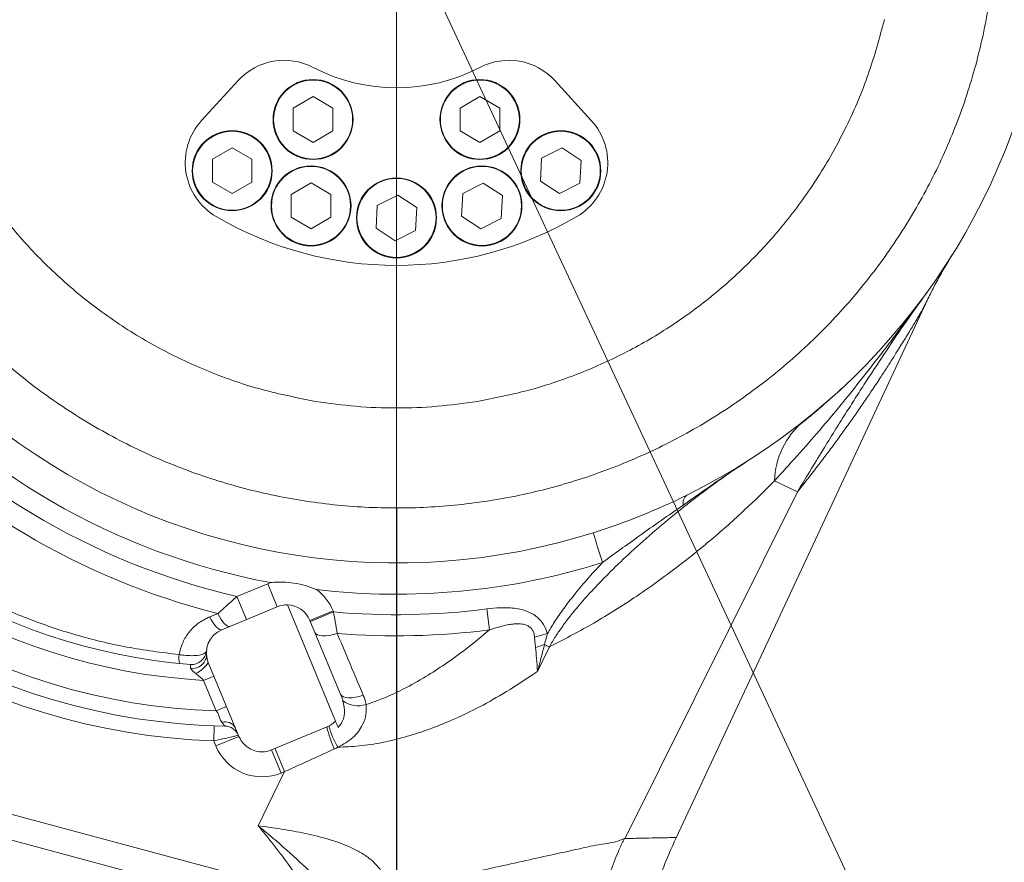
# Model space of a CAD drawing. Header units: millimetres. Extents: x 51337 to 61814, y -21781 to -12277.
# Tile 106 of 256: x 55148 to 55344, y -15558 to -15390. Entities that reach past the tile are written whole.
import ezdxf

# ---------------------------------------------------------------- set-up
doc = ezdxf.new("R2010")
doc.units = ezdxf.units.MM
doc.header["$LTSCALE"] = 0.3175
doc.linetypes.add('ACAD_ISO10W100', pattern=[18, 12, -3, 0, -3])
for name, color, linetype, lineweight in [('1轮廓实线层', 7, 'Continuous', 18), ('7标注层', 4, 'Continuous', 13), ('sub', 1, 'Continuous', 18), ('中心线', 4, 'ACAD_ISO10W100', 20), ('粗实线', 7, 'Continuous', 18)]:
    doc.layers.add(name, color=color, linetype=linetype, lineweight=lineweight)
doc.styles.add('标准汉字', font='gbenor.shx', dxfattribs={"bigfont": 'gbcbig.shx'})
doc.dimstyles.new('M1：18.5', dxfattribs={"dimscale": 18.5, "dimtxt": 3.5, "dimasz": 2.5, "dimexe": 2, "dimexo": 0, "dimgap": 1.5, "dimtad": 1, "dimdec": 4, "dimdsep": 46, "dimtxsty": '标准汉字', "dimcen": 5, "dimdle": 5, "dimclrd": 1, "dimclre": 1, "dimclrt": 256, "dimadec": 4, "dimazin": 2, "dimtfac": 1, "dimtdec": 4, "dimtmove": 2, "dimatfit": 3, "dimfxl": 1, "dimfrac": 2, "dimtolj": 1, "dimarcsym": 0})

# ---------------------------------------------------------------- blocks, each defined once
blk = doc.blocks.new('*D5')
at = {"layer": '7标注层', "color": 1, "lineweight": -2, "ltscale": 30, "transparency": 16777216}
for p, q in [((54423.73, -15374.81), (54405.93, -15323.13)), ((54488.84, -15563.91), (54242.86, -15629.82))]:
    blk.add_line(p, q, dxfattribs=at)
blk.add_arc((54488.84, -15563.91), 217.66, 121.1979, 182.8021, dxfattribs=at)
at = {"layer": '7标注层', "color": 1, "lineweight": 18, "transparency": 16777216}
for points in [[(54379.37, -15384.71), (54372.83, -15370.75), (54417.98, -15358.11)], [(54263.83, -15575.74), (54279.06, -15573.36), (54278.6, -15620.24)]]:
    blk.add_solid(points, dxfattribs=at)
at = {"layer": 'Defpoints', "color": 0, "lineweight": 18, "transparency": 16777216}
for p in [(55222.94, -15367.21), (54423.73, -15374.81), (54296.66, -15461.73), (54488.84, -15563.91), (54488.84, -15563.91)]:
    blk.add_point(p, dxfattribs=at)
at = {"layer": '7标注层', "transparency": 16777216, "insert": (54243.58, -15433.5), "char_height": 64.75, "attachment_point": 5, "rotation": 62, "style": '标准汉字'}
blk.add_mtext('\\A1;86%%d', dxfattribs=at)
blk = doc.blocks.new('*D7')
at = {"layer": '7标注层', "color": 1, "lineweight": -2, "ltscale": 30, "transparency": 16777216}
blk.add_arc((55222.94, -15367.21), 178.18, 104.9142, 180.0858, dxfattribs=at)
at = {"layer": '7标注层', "color": 1, "lineweight": 18, "transparency": 16777216}
for points in [[(55178.09, -15202.67), (55176.09, -15187.39), (55222.94, -15189.03)], [(55037.12, -15368.49), (55052.41, -15366.46), (55050.83, -15413.32)]]:
    blk.add_solid(points, dxfattribs=at)
at = {"layer": 'Defpoints', "color": 0, "lineweight": 18, "transparency": 16777216}
for p in [(55222.94, -14503.48), (55081.58, -15258.74), (55222.94, -15367.21), (55222.94, -15491.87), (54488.84, -15563.91)]:
    blk.add_point(p, dxfattribs=at)
at = {"layer": '7标注层', "transparency": 16777216, "insert": (55033.88, -15222.14), "char_height": 64.75, "attachment_point": 5, "rotation": 52.5, "style": '标准汉字'}
blk.add_mtext('\\A1;105%%d', dxfattribs=at)
blk = doc.blocks.new('*D8')
at = {"layer": '7标注层', "color": 1, "lineweight": -2, "ltscale": 30, "transparency": 16777216}
blk.add_arc((55222.94, -15367.21), 314.86, 303.4237, 81.5763, dxfattribs=at)
at = {"layer": '7标注层', "color": 1, "lineweight": 18, "transparency": 16777216}
for points in [[(55269.64, -15048.05), (55268.5, -15063.43), (55222.94, -15052.34)], [(55392.62, -15623.27), (55400.14, -15636.73), (55356.01, -15652.57)]]:
    blk.add_solid(points, dxfattribs=at)
at = {"layer": 'Defpoints', "color": 0, "lineweight": 18, "transparency": 16777216}
for p in [(55222.94, -14503.48), (55530.35, -15299.06), (55222.94, -15367.21), (55222.94, -15491.87), (55544.13, -16056)]:
    blk.add_point(p, dxfattribs=at)
at = {"layer": '7标注层', "transparency": 16777216, "insert": (55589.05, -15286.05), "char_height": 64.75, "attachment_point": 5, "rotation": 282.5, "style": '标准汉字'}
blk.add_mtext('\\A1;155%%d', dxfattribs=at)
blk = doc.blocks.new('*D9')
at = {"layer": '7标注层', "color": 1, "lineweight": -2, "ltscale": 30, "transparency": 16777216}
blk.add_arc((55409.45, -14407.21), 236.69, 285.2137, 348.7863, dxfattribs=at)
at = {"layer": '7标注层', "color": 1, "lineweight": 18, "transparency": 16777216}
for points in [[(55649.29, -14453.99), (55633.95, -14452.48), (55646.14, -14407.21)], [(55470.27, -14628), (55472.85, -14643.2), (55425.96, -14643.32)]]:
    blk.add_solid(points, dxfattribs=at)
at = {"layer": 'Defpoints', "color": 0, "lineweight": 18, "transparency": 16777216}
for p in [(55222.94, -14407.21), (56304.94, -14407.21), (55582.55, -14568.63), (55422.46, -14593.26), (55497.93, -15672.62)]:
    blk.add_point(p, dxfattribs=at)
at = {"layer": '7标注层', "transparency": 16777216, "insert": (55538.58, -14527.62), "char_height": 64.75, "attachment_point": 5, "rotation": 47, "style": '标准汉字'}
blk.add_mtext('\\A1;86%%d', dxfattribs=at)
blk = doc.blocks.new('*D15')
at = {"layer": '7标注层', "color": 1, "lineweight": -2, "ltscale": 30, "transparency": 16777216}
for p, q in [((55222.94, -15487.21), (55222.94, -16255.78)), ((55072.94, -15907.73), (55072.94, -16255.78)), ((55176.69, -16218.78), (55119.19, -16218.78))]:
    blk.add_line(p, q, dxfattribs=at)
at = {"layer": '7标注层', "color": 1, "lineweight": 18, "transparency": 16777216}
for points in [[(55119.19, -16211.07), (55119.19, -16226.48), (55072.94, -16218.78)], [(55176.69, -16226.48), (55176.69, -16211.07), (55222.94, -16218.78)]]:
    blk.add_solid(points, dxfattribs=at)
at = {"layer": 'Defpoints', "color": 0, "lineweight": 18, "transparency": 16777216}
for p in [(55222.94, -15487.21), (55072.94, -15907.73), (55072.94, -16218.78)]:
    blk.add_point(p, dxfattribs=at)
at = {"layer": '7标注层', "transparency": 16777216, "insert": (55147.94, -16158.65), "char_height": 64.75, "attachment_point": 5, "style": '标准汉字'}
blk.add_mtext('\\A1;150', dxfattribs=at)
blk = doc.blocks.new('*D25')
at = {"layer": '7标注层', "color": 1, "lineweight": -2, "ltscale": 30, "transparency": 16777216}
for p, q in [((57083.27, -15367.21), (57415.23, -15367.21)), ((57378.23, -15413.46), (57378.23, -16394.6)), ((54513.3, -16440.85), (57415.23, -16440.85))]:
    blk.add_line(p, q, dxfattribs=at)
at = {"layer": '7标注层', "color": 1, "lineweight": 18, "transparency": 16777216}
for points in [[(57385.94, -15413.46), (57370.53, -15413.46), (57378.23, -15367.21)], [(57370.53, -16394.6), (57385.94, -16394.6), (57378.23, -16440.85)]]:
    blk.add_solid(points, dxfattribs=at)
at = {"layer": 'Defpoints', "color": 0, "lineweight": 18, "transparency": 16777216}
for p in [(57083.27, -15367.21), (54513.3, -16440.85), (57378.23, -16440.85)]:
    blk.add_point(p, dxfattribs=at)
at = {"layer": '7标注层', "transparency": 16777216, "insert": (57318.11, -15904.03), "char_height": 64.75, "attachment_point": 5, "rotation": 90, "style": '标准汉字'}
blk.add_mtext('\\A1;1073.6', dxfattribs=at)
blk = doc.blocks.new('*D26')
at = {"layer": '7标注层', "color": 1, "lineweight": -2, "ltscale": 30, "transparency": 16777216}
for p, q in [((57083.27, -15367.21), (57572.12, -15367.21)), ((57535.12, -16602.81), (57535.12, -15413.46)), ((54306.71, -16649.06), (57572.12, -16649.06))]:
    blk.add_line(p, q, dxfattribs=at)
at = {"layer": '7标注层', "color": 1, "lineweight": 18, "transparency": 16777216}
for points in [[(57542.83, -15413.46), (57527.41, -15413.46), (57535.12, -15367.21)], [(57527.41, -16602.81), (57542.83, -16602.81), (57535.12, -16649.06)]]:
    blk.add_solid(points, dxfattribs=at)
at = {"layer": 'Defpoints', "color": 0, "lineweight": 18, "transparency": 16777216}
for p in [(57083.27, -15367.21), (57535.12, -15367.21), (54306.71, -16649.06)]:
    blk.add_point(p, dxfattribs=at)
at = {"layer": '7标注层', "transparency": 16777216, "insert": (57474.99, -16008.13), "char_height": 64.75, "attachment_point": 5, "rotation": 90, "style": '标准汉字'}
blk.add_mtext('\\A1;1281.9', dxfattribs=at)
blk = doc.blocks.new('*D31')
at = {"layer": '7标注层', "color": 1, "lineweight": -2, "ltscale": 30, "transparency": 16777216}
for p, q in [((57083.27, -15367.21), (57083.27, -17378.73)), ((55072.94, -15907.73), (55072.94, -17378.73)), ((55119.19, -17341.73), (57037.02, -17341.73))]:
    blk.add_line(p, q, dxfattribs=at)
at = {"layer": '7标注层', "color": 1, "lineweight": 18, "transparency": 16777216}
for points in [[(55119.19, -17334.03), (55119.19, -17349.44), (55072.94, -17341.73)], [(57037.02, -17349.44), (57037.02, -17334.03), (57083.27, -17341.73)]]:
    blk.add_solid(points, dxfattribs=at)
at = {"layer": 'Defpoints', "color": 0, "lineweight": 18, "transparency": 16777216}
for p in [(57083.27, -15367.21), (55072.94, -15907.73), (57083.27, -17341.73)]:
    blk.add_point(p, dxfattribs=at)
at = {"layer": '7标注层', "transparency": 16777216, "insert": (56078.11, -17281.61), "char_height": 64.75, "attachment_point": 5, "style": '标准汉字'}
blk.add_mtext('\\A1;2010.3', dxfattribs=at)

msp = doc.modelspace()

# ---------------------------------------------------------------- linework, layer by layer
at = {"layer": '1轮廓实线层', "ltscale": 30}
for points in [[(55264.13143, -15498.12698), (55263.8632, -15497.27438), (55263.59833, -15496.43246), (55263.34014, -15495.61176), (55263.09186, -15494.82255), (55262.85659, -15494.07471), (55262.63728, -15493.37762), (55262.43669, -15492.74), (55262.25732, -15492.16983)], [(55185.57501, -15508.98209), (55185.92135, -15509.59637), (55186.2722, -15510.14817), (55186.61932, -15510.62454), (55186.95456, -15511.01426), (55187.27003, -15511.30817), (55187.55831, -15511.49938), (55187.81263, -15511.58337), (55188.02701, -15511.55818)], [(55187.21085, -15508.31785), (55187.55565, -15508.93032), (55187.90452, -15509.48051), (55188.2493, -15509.95553), (55188.58191, -15510.34427), (55188.89456, -15510.63763), (55189.17995, -15510.82874), (55189.43139, -15510.91313), (55189.643, -15510.88882)], [(55211.09808, -15512.28916), (55210.30029, -15512.52104), (55209.53114, -15512.68387), (55208.81336, -15512.77282), (55208.16814, -15512.78529), (55207.61454, -15512.72089), (55207.16891, -15512.58153), (55206.84442, -15512.37133), (55206.65065, -15512.09649)], [(55253.50658, -15514.9942), (55252.18183, -15517.73166), (55251.14246, -15519.87918)], [(55253.50658, -15514.9942), (55253.39336, -15514.93941), (55253.27705, -15514.88313), (55253.15794, -15514.82549), (55253.03631, -15514.76663), (55252.91243, -15514.70668), (55252.78661, -15514.64579), (55252.65914, -15514.58411), (55252.53032, -15514.52177)], [(55216.29961, -15524.65183), (55215.50031, -15524.88808), (55214.72723, -15525.05506), (55214.00317, -15525.14786), (55213.34949, -15525.16374), (55212.78548, -15525.10222), (55212.32778, -15524.96513), (55211.98989, -15524.7565), (55211.78179, -15524.4825)], [(55195.30263, -15550.75607), (55198.23971, -15544.69893), (55200.55496, -15539.92309)]]:
    msp.add_lwpolyline(points, dxfattribs=at)
for centre, radius, start, end in [((55222.94446, -15367.20784), 131, 296.2939491, 39.9858704), ((55222.94446, -15367.20784), 137.245, 182.2398931, 259.4356788), ((55222.94446, -15367.20784), 131, 182.2398931, 287.4634984), ((55222.94446, -15367.20784), 141.33798, 185.8250621, 256.9543383), ((55222.94446, -15367.20784), 145.56417, 190.3221352, 255.7895897), ((55200.50126, -15410.20263), 12.5, 62.4355271, 137.5), ((55245.38766, -15410.20263), 12.5, 42.5, 117.5644729), ((55222.94446, -15367.20784), 36, 242.4355271, 297.5644729), ((55193.20546, -15418.1646), 12.5, 137.5, 239.7316337), ((55252.68346, -15418.1646), 12.5, 300.2683663, 42.5), ((55255.79945, -15419.78682), 8, 146.8797661, 210), ((55240.03397, -15426.80606), 8, 146.8797661, 210), ((55255.79945, -15419.78682), 8, 210, 326.8797661), ((55222.94446, -15429.20784), 8, 146.8797661, 210), ((55222.94446, -15367.20784), 71.5, 239.7316337, 300.2683663), ((55240.03397, -15426.80606), 8, 210, 326.8797661), ((55222.94446, -15429.20784), 8, 210, 326.8797661), ((55417.89212, -15488.8671), 98.79462, 148.0333875, 155.0450787), ((55190.80055, -15402.01818), 119.82241, 208.1784405, 266.9296494), ((55190.80055, -15402.01818), 116.82241, 208.9635354, 265.5501082), ((55190.80055, -15402.01818), 128.82241, 207.5335121, 269.0390959), ((55190.80055, -15402.01818), 125.82241, 207.6636757, 268.2300237), ((55190.80055, -15402.01818), 131.82241, 208.4175425, 268.0880005), ((55314.63388, -15482.21608), 16.0938, 130.4033988, 178.4131284), ((55222.94446, -15367.20784), 131, 287.4634984, 296.2939491), ((55282.27949, -15486.22099), 2.03955, 129.7843799, 191.5445373), ((55222.94446, -15367.20784), 137.245, 263.3003689, 287.4634974), ((55201.02698, -15511.58538), 10, 108.9347797, 112.5), ((55201.02698, -15511.58538), 10, 22.5, 53.8012679), ((55201.02698, -15511.58538), 5, 88.9218215, 112.5), ((55201.02698, -15511.58538), 5, 22.5, 88.9218215), ((55222.94446, -15367.20784), 141.33798, 264.8914583, 277.3374413), ((55189.94043, -15516.17758), 5, 112.5, 202.5), ((55222.94446, -15367.20784), 145.56417, 265.3319643, 277.3374479), ((55277.33865, -15594.14566), 83.39914, 107.3054165, 108.6017613), ((55183.75608, -15517.25716), 4.32608, 170.3175296, 193.9255748), ((55181.96939, -15515.49748), 3, 265.5501082, 355.1232562), ((55182.16317, -15516.46578), 2.8165, 262.903748, 355.003618), ((55179.88832, -15514.53862), 6.49105, 296.8276138, 326.8199055), ((55215.33713, -15521.26397), 5.47877, 235.5824883, 286.3142669), ((55188.66997, -15532.32255), 2.37286, 30.0724522, 106.3833894), ((55188.58987, -15533.82205), 3, 22.5, 89.0390959), ((55207.14992, -15526.36745), 5, 292.5, 316.0781785), ((55226.23848, -15526.16197), 17.4474, 195.4849564, 210.5881567), ((55229.89096, -15526.32587), 21.37964, 192.7591085, 205.0799827), ((55196.06336, -15530.95965), 10, 202.5, 292.5), ((55196.06336, -15530.95965), 5, 202.5, 292.5)]:
    msp.add_arc(centre, radius, start, end, dxfattribs=at)
at = {"layer": 'sub', "color": 4, "ltscale": 30}
msp.add_line((55222.94446, -15367.20784), (55544.13434, -16056.00175), dxfattribs=at)
msp.add_arc((55222.94446, -15367.20784), 1860.32904, 295, 195, dxfattribs=at)
at = {"layer": '中心线', "ltscale": 30}
msp.add_line((55222.94446, -15491.86799), (55222.94446, -14503.48288), dxfattribs=at)
at = {"layer": '粗实线', "ltscale": 30}
for p, q in [((55191.28529, -15401.75776), (55183.98949, -15409.71972)), ((55261.89943, -15409.71972), (55254.60363, -15401.75776)), ((55206.26865, -15404.96684), (55202.30659, -15407.25434)), ((55210.23072, -15407.25434), (55206.26865, -15404.96684)), ((55239.62026, -15404.96684), (55235.6582, -15407.25434)), ((55243.58233, -15407.25434), (55239.62026, -15404.96684)), ((55202.30659, -15407.25434), (55202.30659, -15411.82934)), ((55210.23072, -15411.82934), (55210.23072, -15407.25434)), ((55235.6582, -15407.25434), (55235.6582, -15411.82934)), ((55243.58233, -15411.82934), (55243.58233, -15407.25434)), ((55202.30659, -15411.82934), (55206.26865, -15414.11684)), ((55206.26865, -15414.11684), (55210.23072, -15411.82934)), ((55235.6582, -15411.82934), (55239.62026, -15414.11684)), ((55239.62026, -15414.11684), (55243.58233, -15411.82934)), ((55190.08946, -15415.21182), (55186.1274, -15417.49932)), ((55194.05153, -15417.49932), (55190.08946, -15415.21182)), ((55256.04848, -15415.2186), (55251.96777, -15417.28705)), ((55259.88016, -15417.71837), (55256.04848, -15415.2186)), ((55186.1274, -15417.49932), (55186.1274, -15422.07432)), ((55194.05153, -15422.07432), (55194.05153, -15417.49932)), ((55251.96777, -15417.28705), (55251.71875, -15421.85527)), ((55259.63113, -15422.28659), (55259.88016, -15417.71837)), ((55186.1274, -15422.07432), (55190.08946, -15424.36182)), ((55190.08946, -15424.36182), (55194.05153, -15422.07432)), ((55205.85494, -15422.23106), (55201.89288, -15424.51856)), ((55209.81701, -15424.51856), (55205.85494, -15422.23106)), ((55240.283, -15422.23784), (55236.20229, -15424.30629)), ((55244.11468, -15424.73761), (55240.283, -15422.23784)), ((55251.71875, -15421.85527), (55255.55043, -15424.35504)), ((55255.55043, -15424.35504), (55259.63113, -15422.28659)), ((55201.89288, -15424.51856), (55201.89288, -15429.09356)), ((55209.81701, -15429.09356), (55209.81701, -15424.51856)), ((55236.20229, -15424.30629), (55235.95327, -15428.87451)), ((55223.19348, -15424.63962), (55219.11278, -15426.70807)), ((55227.02516, -15427.13939), (55223.19348, -15424.63962)), ((55243.86565, -15429.30583), (55244.11468, -15424.73761)), ((55219.11278, -15426.70807), (55218.86375, -15431.27628)), ((55226.77614, -15431.70761), (55227.02516, -15427.13939)), ((55201.89288, -15429.09356), (55205.85494, -15431.38106)), ((55205.85494, -15431.38106), (55209.81701, -15429.09356)), ((55235.95327, -15428.87451), (55239.78495, -15431.37428)), ((55239.78495, -15431.37428), (55243.86565, -15429.30583)), ((55218.86375, -15431.27628), (55222.69543, -15433.77605)), ((55222.69543, -15433.77605), (55226.77614, -15431.70761)), ((55328.92763, -15444.20503), (55328.1753, -15445.26546)), ((55328.14674, -15445.28113), (55328.02963, -15445.43473)), ((55328.11722, -15445.32703), (55328.32567, -15445.03037)), ((55278.85773, -15553.1279), (55328.42191, -15447.02029)), ((55328.41781, -15447.01838), (55328.32097, -15447.18515)), ((55292.23628, -15478.40683), (55292.62426, -15478.15013)), ((55303.114, -15483.9769), (55298.54625, -15481.7704)), ((55268.65595, -15553.19175), (55303.114, -15483.97691)), ((55197.20015, -15502.34658), (55191.04059, -15504.89796)), ((55197.20015, -15502.34658), (55199.11357, -15506.96598)), ((55191.04059, -15504.89796), (55192.954, -15509.51735)), ((55199.11357, -15506.96598), (55188.02701, -15511.55818)), ((55210.75135, -15529.83583), (55201.12107, -15506.58626)), ((55210.26578, -15507.75854), (55205.64638, -15509.67196)), ((55210.35933, -15507.9844), (55205.73993, -15509.89782)), ((55210.35933, -15507.9844), (55210.26578, -15507.75854)), ((55240.99512, -15507.38843), (55241.53486, -15511.58001)), ((55211.70282, -15524.29351), (55205.64638, -15509.67196)), ((55253.13114, -15512.31664), (55250.54528, -15513.05416)), ((55185.32103, -15518.091), (55191.44397, -15532.87307)), ((55186.44847, -15520.81288), (55184.38261, -15521.66859)), ((55249.92161, -15520.71478), (55249.91867, -15520.72086)), ((55186.91428, -15527.78056), (55184.38261, -15521.66859)), ((55211.70282, -15524.29351), (55211.78179, -15524.4825)), ((55188.98013, -15526.92485), (55186.91428, -15527.78056)), ((55186.40236, -15533.7672), (55186.50246, -15530.76887)), ((55197.97678, -15535.57905), (55209.06333, -15530.98685)), ((55209.03924, -15531.04761), (55209.06333, -15530.98685)), ((55186.40236, -15533.7672), (55186.82457, -15534.78649)), ((55186.82457, -15534.78649), (55191.44397, -15532.87307)), ((55199.8902, -15540.19845), (55197.97678, -15535.57905)), ((55198.67246, -15535.37833), (55198.64154, -15535.3037)), ((55200.55496, -15539.92309), (55198.67246, -15535.37833)), ((55110.26029, -15538.89306), (55188.50029, -15559.8574)), ((55199.8902, -15540.19845), (55200.55496, -15539.92309)), ((55108.9662, -15543.72269), (55187.20619, -15564.68703)), ((55268.6559, -15553.19172), (55268.56001, -15553.29812))]:
    msp.add_line(p, q, dxfattribs=at)
for centre, radius in [((55206.26865, -15409.54184), 8), ((55206.26865, -15409.54184), 7.9), ((55239.62026, -15409.54184), 8), ((55239.62026, -15409.54184), 7.9), ((55190.08946, -15419.78682), 8), ((55190.08946, -15419.78682), 7.9), ((55255.79945, -15419.78682), 8), ((55255.79945, -15419.78682), 7.9), ((55205.85494, -15426.80606), 8), ((55205.85494, -15426.80606), 7.9), ((55240.03397, -15426.80606), 8), ((55240.03397, -15426.80606), 7.9), ((55222.94446, -15429.20784), 8), ((55222.94446, -15429.20784), 7.9)]:
    msp.add_circle(centre, radius, dxfattribs=at)
for points, knots in [([(55337.48017, -15331.40881), (55338.60443, -15335.42674), (55340.8543, -15343.46739), (55342.61596, -15355.9103), (55343.16137, -15368.46766), (55342.3656, -15381.03554), (55340.27578, -15393.38866), (55336.93086, -15405.39458), (55332.39336, -15416.92829), (55326.69062, -15427.93614), (55319.84273, -15438.36159), (55311.9002, -15448.07781), (55302.92927, -15456.96031), (55293.07631, -15464.85311), (55282.45002, -15471.66915), (55271.23455, -15477.29962), (55259.56577, -15481.70707), (55247.57759, -15484.87008), (55235.32738, -15486.78148), (55222.87057, -15487.42484), (55210.33842, -15486.76604), (55197.8704, -15484.78491), (55185.67885, -15481.50723), (55173.89826, -15476.96916), (55162.72527, -15471.25486), (55152.27044, -15464.45174), (55142.63021, -15456.65512), (55133.84433, -15447.90703), (55125.95879, -15438.24243), (55119.07883, -15427.74713), (55113.3036, -15416.5226), (55108.73842, -15404.75758), (55105.43273, -15392.58508), (55103.43538, -15380.21741), (55102.73032, -15367.79577), (55103.32299, -15355.46602), (55105.08832, -15343.25105), (55107.30235, -15335.35475), (55108.40874, -15331.40881)], [0, 0, 0, 0, 41995.215342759, 84040.667408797, 126137.174310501, 168280.552979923, 210463.51613816, 251924.502444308, 293406.000984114, 334896.790605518, 376388.53710683, 418633.987825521, 460879.437439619, 503124.886960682, 545370.336767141, 587615.787042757, 629107.530225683, 670599.273288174, 712091.015765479, 753582.757782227, 795828.20729746, 838073.65711015, 880319.107393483, 922564.558072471, 964810.00876613, 1006301.751501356, 1047793.493673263, 1089285.235735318, 1130776.978915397, 1173022.434761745, 1215266.513652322, 1257500.013786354, 1299711.618098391, 1341891.62705768, 1383280.944626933, 1424625.939520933, 1465923.206480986, 1507174.04043706, 1507174.04043706, 1507174.04043706, 1507174.04043706]), ([(55206.78017, -15465.89277), (55203.18885, -15465.18696), (55196.00614, -15463.77533), (55185.6083, -15460.17782), (55175.64569, -15455.54689), (55166.25592, -15449.83018), (55157.54741, -15443.1255), (55149.77619, -15435.65059), (55142.98232, -15427.55377), (55137.16325, -15418.95918), (55132.25004, -15409.73499), (55128.18438, -15399.93555), (55126.32573, -15393.05874), (55125.3876, -15389.58775)], [0, 0, 0, 0, 44510.700924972, 89022.302469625, 133533.680828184, 178045.021481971, 222556.360046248, 267067.713205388, 309037.825160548, 351005.462926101, 393175.035867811, 436086.291484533, 479818.405070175, 479818.405070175, 479818.405070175, 479818.405070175]), ([(55320.49834, -15389.57608), (55319.49939, -15393.25283), (55317.52163, -15400.53226), (55313.12049, -15410.8701), (55307.76589, -15420.56001), (55301.39928, -15429.53676), (55294.09963, -15437.75736), (55286.09665, -15444.98847), (55277.54122, -15451.20071), (55268.57121, -15456.39658), (55259.10952, -15460.61741), (55249.27318, -15463.91417), (55242.49685, -15465.23324), (55239.10875, -15465.89277)], [0, 0, 0, 0, 46639.195609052, 92338.905731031, 137263.567704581, 182079.137553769, 226895.156314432, 271711.215952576, 313968.71794021, 356226.225454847, 398483.801203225, 440741.823386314, 482998.391885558, 482998.391885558, 482998.391885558, 482998.391885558]), ([(55328.34854, -15447.13751), (55328.79919, -15446.20354), (55329.73466, -15444.26477), (55331.17195, -15441.54187), (55332.64204, -15438.9127), (55333.59712, -15437.35085), (55334.07908, -15436.56269)], [0, 0, 0, 0, 44460.905440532, 92293.396958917, 141030.473524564, 190679.103067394, 190679.103067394, 190679.103067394, 190679.103067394]), ([(55298.54625, -15481.7704), (55301.57444, -15478.43326), (55307.65139, -15471.7363), (55313.64508, -15464.34844), (55317.11025, -15459.9422), (55318.15227, -15458.60541), (55319.18677, -15457.26765), (55320.19176, -15455.9577), (55321.24462, -15454.57632), (55322.2475, -15453.24877), (55323.39644, -15451.71822), (55324.81688, -15449.81243), (55326.52022, -15447.50703), (55327.75133, -15445.81752), (55328.32518, -15445.03002)], [0, 0, 0, 0, 147688.462580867, 296380.813085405, 315147.3385995, 333931.319245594, 352733.294385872, 371410.67511085, 388885.627659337, 410644.159415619, 426780.13019424, 452641.862283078, 489924.344148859, 522474.633147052, 522474.633147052, 522474.633147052, 522474.633147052]), ([(55328.1753, -15445.26546), (55327.07608, -15446.80252), (55324.58988, -15450.27901), (55320.85253, -15455.8002), (55317.55423, -15460.80672), (55314.9197, -15464.89421), (55312.88428, -15468.09186), (55310.73645, -15471.5082), (55308.39973, -15475.27333), (55305.83262, -15479.46068), (55304.05233, -15482.41813), (55303.114, -15483.97691)], [0, 0, 0, 0, 48867.513882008, 110527.569181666, 173477.29742243, 205227.393836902, 237538.108537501, 272536.397294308, 310735.644172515, 353421.195018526, 400992.739856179, 400992.739856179, 400992.739856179, 400992.739856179]), ([(55328.3209, -15447.18511), (55328.25777, -15447.29365), (55328.12903, -15447.51501), (55327.81336, -15448.05533), (55327.42329, -15448.71932), (55326.9576, -15449.50717), (55326.40665, -15450.4326), (55325.71471, -15451.58476), (55324.94295, -15452.85549), (55324.12955, -15454.17957), (55323.27506, -15455.55532), (55322.25402, -15457.17873), (55321.03726, -15459.08414), (55319.58556, -15461.3171), (55318.02799, -15463.66474), (55316.39013, -15466.08179), (55314.79623, -15468.38619), (55313.1248, -15470.75499), (55311.45341, -15473.07466), (55309.70657, -15475.44987), (55307.84048, -15477.93399), (55305.63984, -15480.80221), (55304.00709, -15482.85432), (55303.11393, -15483.97688)], [0, 0, 0, 0, 26962.361044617, 54988.931483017, 84701.152970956, 111220.662326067, 140002.273954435, 174076.43210635, 212428.367129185, 243251.583221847, 276004.933813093, 314374.596390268, 359576.615520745, 408519.224115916, 465961.279790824, 515715.413740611, 567043.723742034, 615754.923227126, 668610.325365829, 716137.772161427, 768005.831842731, 827670.526018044, 899722.951212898, 899722.951212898, 899722.951212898, 899722.951212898]), ([(55328.33001, -15447.16936), (55328.33177, -15447.16634), (55328.45494, -15446.95511), (55328.49773, -15446.88068), (55328.43222, -15446.99355), (55328.41781, -15447.01838)], [0, 0, 0, 0, 1701.115128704, 119019.383651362, 152096.477117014, 152096.477117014, 152096.477117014, 152096.477117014]), ([(55312.1784, -15463.11579), (55311.70019, -15463.56032), (55310.54283, -15464.63617), (55308.50731, -15466.44645), (55305.96501, -15468.6314), (55304.06845, -15470.16216), (55303.05889, -15470.977)], [0, 0, 0, 0, 32029.3773952, 77516.60898917, 130347.530642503, 190479.004170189, 190479.004170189, 190479.004170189, 190479.004170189]), ([(55206.78017, -15465.89277), (55209.46, -15466.26809), (55214.81966, -15467.01874), (55222.94097, -15467.30223), (55231.06406, -15467.01934), (55236.42719, -15466.26829), (55239.10875, -15465.89277)], [0, 0, 0, 0, 47373.608753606, 94747.217506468, 142151.294456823, 189555.371408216, 189555.371408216, 189555.371408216, 189555.371408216]), ([(55293.63881, -15477.49523), (55292.12784, -15478.48876), (55288.94544, -15480.58132), (55284.11817, -15484.09256), (55279.08359, -15488.00816), (55274.09811, -15492.17426), (55269.46748, -15496.31814), (55265.44878, -15500.17775), (55262.07474, -15503.6689), (55259.37204, -15506.70878), (55257.25692, -15509.32112), (55255.67763, -15511.48209), (55254.46343, -15513.31303), (55253.80738, -15514.4657), (55253.50658, -15514.9942)], [0, 0, 0, 0, 51126.985169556, 107683.583085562, 168725.605540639, 231439.206239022, 291336.663839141, 344370.394124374, 388913.948403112, 428535.876003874, 459293.81352602, 483861.942016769, 504147.575900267, 521323.984012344, 521323.984012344, 521323.984012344, 521323.984012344]), ([(55293.63881, -15477.49523), (55293.62411, -15477.50465), (55289.08511, -15480.41461), (55284.67602, -15483.52693), (55280.2812, -15486.62917)], [0, 0, 0, 0, 347.735145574, 107344.415677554, 107344.415677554, 107344.415677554, 107344.415677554]), ([(55253.50658, -15514.9942), (55256.31062, -15513.54022), (55262.17325, -15510.50027), (55270.73365, -15505.10818), (55278.76693, -15499.35777), (55286.09492, -15493.43415), (55292.5815, -15487.68636), (55296.57687, -15483.72367), (55298.54625, -15481.7704)], [0, 0, 0, 0, 43912.405318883, 91811.084605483, 143579.796571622, 186499.187172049, 230321.021225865, 272918.350136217, 272918.350136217, 272918.350136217, 272918.350136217]), ([(55280.2812, -15486.62917), (55277.31877, -15488.68301), (55271.9029, -15492.43782), (55266.55436, -15496.35325), (55264.13143, -15498.12698)], [0, 0, 0, 0, 58651.377085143, 107225.624650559, 107225.624650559, 107225.624650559, 107225.624650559]), ([(55128.14263, -15498.55518), (55130.02181, -15499.73024), (55133.78659, -15502.08437), (55140.73488, -15505.75155), (55149.01871, -15509.41512), (55158.83335, -15512.72006), (55169.00793, -15515.21708), (55175.99705, -15516.09206), (55179.49162, -15516.52956)], [0, 0, 0, 0, 32775.744213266, 65663.55608967, 116167.47110314, 166671.580396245, 218892.79479339, 271114.322136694, 271114.322136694, 271114.322136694, 271114.322136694]), ([(55264.13143, -15498.12698), (55263.07356, -15499.26741), (55261.11594, -15501.37781), (55258.55021, -15504.44087), (55256.39873, -15507.24503), (55254.61143, -15509.80611), (55253.59297, -15511.53339), (55253.13114, -15512.31664)], [0, 0, 0, 0, 60765.807610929, 112449.840609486, 156033.124677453, 198837.904052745, 234352.872467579, 234352.872467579, 234352.872467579, 234352.872467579]), ([(55206.93286, -15503.51564), (55206.9241, -15503.51189), (55205.49414, -15502.89945), (55203.23026, -15502.24478), (55200.53022, -15502.01306), (55199.17556, -15502.02555), (55198.39538, -15502.06949), (55197.99581, -15502.10432), (55197.79155, -15502.12551), (55197.78207, -15502.12649)], [0, 0, 0, 0, 967.869555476, 157957.266570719, 235968.873480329, 275556.859774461, 295422.211167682, 315306.905353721, 316274.774909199, 316274.774909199, 316274.774909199, 316274.774909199]), ([(55191.04059, -15504.89796), (55190.29505, -15505.56707), (55188.98851, -15506.73966), (55187.74485, -15507.84378), (55187.21085, -15508.31785)], [0, 0, 0, 0, 60937.540634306, 106790.537048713, 106790.537048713, 106790.537048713, 106790.537048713]), ([(55253.13114, -15512.31664), (55252.90169, -15511.68622), (55252.46545, -15510.48765), (55251.18049, -15509.01522), (55249.7995, -15508.14975), (55248.4532, -15507.64284), (55247.17687, -15507.33584), (55245.56762, -15507.14696), (55243.46495, -15507.12189), (55241.89692, -15507.29111), (55240.99512, -15507.38843)], [0, 0, 0, 0, 49324.291423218, 93776.734905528, 141778.302869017, 168569.104608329, 200096.607393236, 238771.104620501, 288369.835153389, 355506.310498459, 355506.310498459, 355506.310498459, 355506.310498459]), ([(55185.57501, -15508.98209), (55184.76091, -15509.39013), (55183.08631, -15510.22946), (55181.29724, -15512.13374), (55180.03407, -15514.26567), (55179.67449, -15515.76635), (55179.49162, -15516.52956)], [0, 0, 0, 0, 49211.289869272, 101226.595819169, 144484.741675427, 189253.670093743, 189253.670093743, 189253.670093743, 189253.670093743]), ([(55187.21085, -15508.31785), (55186.9059, -15508.44168), (55186.36044, -15508.66316), (55185.81535, -15508.88449), (55185.57501, -15508.98209)], [0, 0, 0, 0, 59698.7383205, 106782.596852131, 106782.596852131, 106782.596852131, 106782.596852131]), ([(55211.09808, -15512.28916), (55210.96296, -15511.51337), (55210.72087, -15510.12348), (55210.47012, -15508.6399), (55210.35933, -15507.9844)], [0, 0, 0, 0, 59677.811403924, 106918.208423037, 106918.208423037, 106918.208423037, 106918.208423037]), ([(55250.54528, -15513.05416), (55250.50947, -15512.7591), (55250.44594, -15512.23557), (55250.13289, -15511.56104), (55249.70055, -15511.05581), (55249.10022, -15510.66686), (55248.22688, -15510.39237), (55247.24479, -15510.32938), (55246.16358, -15510.40342), (55244.97999, -15510.59394), (55243.39837, -15510.97408), (55242.21886, -15511.3576), (55241.53488, -15511.58)], [0, 0, 0, 0, 36416.226641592, 64612.657187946, 90082.131850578, 117263.103877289, 151490.188586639, 201689.628594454, 237623.0146239, 285140.210909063, 349490.800055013, 438317.224021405, 438317.224021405, 438317.224021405, 438317.224021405]), ([(55216.29961, -15524.65183), (55215.29712, -15522.2673), (55213.56626, -15518.15026), (55211.8291, -15514.02509), (55211.09808, -15512.28916)], [0, 0, 0, 0, 61931.379434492, 106928.310703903, 106928.310703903, 106928.310703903, 106928.310703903]), ([(55216.87615, -15526.52214), (55218.05965, -15526.10605), (55220.61931, -15525.20611), (55224.6027, -15523.32763), (55228.69035, -15521.04445), (55232.86489, -15518.33408), (55237.13567, -15515.23728), (55240.00557, -15512.85139), (55241.53488, -15511.58)], [0, 0, 0, 0, 34946.620808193, 75582.620980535, 123225.132111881, 166562.955790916, 215984.764879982, 272363.812223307, 272363.812223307, 272363.812223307, 272363.812223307]), ([(55250.73529, -15515.1034), (55250.69622, -15514.73594), (55250.62367, -15514.05356), (55250.57003, -15513.36975), (55250.54528, -15513.05416)], [0, 0, 0, 0, 57697.687014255, 107145.403607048, 107145.403607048, 107145.403607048, 107145.403607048]), ([(55252.53032, -15514.52177), (55252.63941, -15514.10282), (55252.83137, -15513.36566), (55253.04076, -15512.63293), (55253.13114, -15512.31664)], [0, 0, 0, 0, 60901.38786683, 107157.0515387, 107157.0515387, 107157.0515387, 107157.0515387]), ([(55251.14246, -15519.87918), (55251.08106, -15519.00289), (55250.97099, -15517.43199), (55250.80756, -15515.81735), (55250.73529, -15515.1034)], [0, 0, 0, 0, 59768.823046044, 107146.095805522, 107146.095805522, 107146.095805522, 107146.095805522]), ([(55251.14246, -15519.87918), (55251.40899, -15518.88749), (55251.88687, -15517.10942), (55252.33301, -15515.31526), (55252.53032, -15514.52177)], [0, 0, 0, 0, 59761.500374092, 107150.24603568, 107150.24603568, 107150.24603568, 107150.24603568]), ([(55179.49162, -15516.52956), (55179.8008, -15516.57261), (55180.6549, -15516.69153), (55182.09886, -15516.77251), (55183.59479, -15516.6625), (55184.70343, -15516.30427), (55184.87436, -15515.93457), (55184.95853, -15515.75252)], [0, 0, 0, 0, 26411.35068051, 72961.050243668, 124979.327923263, 180053.350548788, 233481.388877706, 233481.388877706, 233481.388877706, 233481.388877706]), ([(55181.81523, -15519.26071), (55181.79722, -15519.19159), (55181.7509, -15519.01378), (55181.71931, -15518.69836), (55181.7347, -15518.50926), (55181.73622, -15518.49278), (55181.73663, -15518.48844)], [0, 0, 0, 0, 27791.025836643, 71491.690108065, 158261.226357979, 189280.776309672, 189280.776309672, 189280.776309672, 189280.776309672]), ([(55182.81778, -15520.33103), (55182.57557, -15520.14232), (55182.21086, -15519.85816), (55181.91521, -15519.48904), (55181.83524, -15519.32474), (55181.81834, -15519.27065), (55181.81523, -15519.26071)], [0, 0, 0, 0, 107383.283238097, 161694.216544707, 184212.763392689, 189281.16064289, 189281.16064289, 189281.16064289, 189281.16064289]), ([(55184.38261, -15521.66859), (55184.14445, -15521.42911), (55183.65368, -15520.93565), (55183.10182, -15520.53648), (55182.81778, -15520.33103)], [0, 0, 0, 0, 51817.03108116, 106773.450379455, 106773.450379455, 106773.450379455, 106773.450379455]), ([(55249.91867, -15520.72086), (55248.0309, -15521.95867), (55244.4575, -15524.30175), (55239.1134, -15527.25332), (55234.16805, -15529.61836), (55229.58069, -15531.45767), (55224.95642, -15532.97491), (55220.30077, -15534.11214), (55215.62521, -15534.85748), (55212.63649, -15534.98149), (55211.21893, -15535.04031)], [0, 0, 0, 0, 58361.021876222, 110473.148988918, 157071.085598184, 198868.98081273, 236528.158545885, 280573.972485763, 319747.987702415, 355092.310161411, 355092.310161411, 355092.310161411, 355092.310161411]), ([(55251.14246, -15519.87918), (55250.91599, -15520.03494), (55250.50987, -15520.31425), (55250.10202, -15520.59194), (55249.92161, -15520.71478)], [0, 0, 0, 0, 59750.89008084, 107146.880973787, 107146.880973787, 107146.880973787, 107146.880973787]), ([(55211.78179, -15524.4825), (55211.85428, -15524.66233), (55211.97653, -15524.96559), (55212.12529, -15525.40116), (55212.20203, -15525.6561), (55212.24043, -15525.78363)], [0, 0, 0, 0, 63714.989436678, 107443.475611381, 151217.195667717, 151217.195667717, 151217.195667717, 151217.195667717]), ([(55216.87615, -15526.52214), (55216.79295, -15526.16323), (55216.6458, -15525.52847), (55216.40448, -15524.91739), (55216.29961, -15524.65183)], [0, 0, 0, 0, 60478.778104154, 106959.883737, 106959.883737, 106959.883737, 106959.883737]), ([(55211.21893, -15535.04031), (55212.28875, -15534.45856), (55214.31316, -15533.35772), (55216.13919, -15530.86945), (55216.96775, -15528.51489), (55216.90596, -15527.1705), (55216.87615, -15526.52214)], [0, 0, 0, 0, 61370.976100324, 116132.081235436, 154166.890920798, 189597.176712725, 189597.176712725, 189597.176712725, 189597.176712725]), ([(55212.24043, -15525.78363), (55212.41254, -15526.60243), (55212.70161, -15527.9776), (55212.21388, -15529.86718), (55211.58186, -15530.72283), (55211.28515, -15531.12452)], [0, 0, 0, 0, 66295.672720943, 111344.953798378, 151208.099489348, 151208.099489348, 151208.099489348, 151208.099489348]), ([(55188.00067, -15530.04604), (55187.91627, -15529.91885), (55187.70297, -15529.59741), (55187.55588, -15528.92219), (55187.29512, -15528.29797), (55187.04933, -15527.9443), (55186.94756, -15527.82092), (55186.91428, -15527.78056)], [0, 0, 0, 0, 49626.215213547, 125416.198306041, 193351.95073983, 220412.522525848, 233568.110285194, 233568.110285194, 233568.110285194, 233568.110285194]), ([(55188.64018, -15530.82247), (55188.62276, -15530.8012), (55188.60283, -15530.77688), (55188.44769, -15530.58794), (55188.26961, -15530.37129), (55188.05672, -15530.11382), (55188.00067, -15530.04604)], [0, 0, 0, 0, 68597.237913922, 78437.925219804, 160158.908888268, 189356.852744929, 189356.852744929, 189356.852744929, 189356.852744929]), ([(55211.28515, -15531.12452), (55211.1513, -15530.80139), (55210.86795, -15530.11732), (55210.79413, -15529.9391), (55210.75518, -15529.84507)], [0, 0, 0, 0, 50511.462744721, 106930.628338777, 106930.628338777, 106930.628338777, 106930.628338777]), ([(55191.36151, -15532.674), (55191.35296, -15532.67592), (55191.32213, -15532.68284), (55190.89289, -15532.77919), (55189.79865, -15533.02328), (55188.21906, -15533.37246), (55187.0038, -15533.63651), (55186.40236, -15533.7672)], [0, 0, 0, 0, 19288.161782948, 69526.817309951, 123512.467199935, 179120.182921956, 233606.239425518, 233606.239425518, 233606.239425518, 233606.239425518]), ([(55200.55496, -15539.92309), (55202.42085, -15539.07459), (55205.74748, -15537.56181), (55209.0687, -15536.05151), (55210.52706, -15535.38833)], [0, 0, 0, 0, 59955.49991453, 106892.521905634, 106892.521905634, 106892.521905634, 106892.521905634]), ([(55210.52706, -15535.38833), (55210.65771, -15535.32717), (55210.89161, -15535.21767), (55211.11869, -15535.09462), (55211.21893, -15535.04031)], [0, 0, 0, 0, 59732.537643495, 106933.002523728, 106933.002523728, 106933.002523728, 106933.002523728]), ([(55203.97378, -15562.33163), (55203.29782, -15561.32786), (55201.09957, -15558.06356), (55198.16638, -15554.25025), (55195.88148, -15551.45177), (55195.31357, -15550.76922), (55195.30263, -15550.75607)], [0, 0, 0, 0, 47529.137157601, 154566.660651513, 188771.049919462, 189442.911823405, 189442.911823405, 189442.911823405, 189442.911823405]), ([(55195.30263, -15550.75607), (55195.31692, -15550.76773), (55195.55298, -15550.96032), (55196.53505, -15551.76553), (55199.37091, -15554.13867), (55203.3332, -15557.63518), (55207.75752, -15561.94536), (55210.53734, -15564.98245), (55212.0245, -15566.59352), (55212.27436, -15566.86421)], [0, 0, 0, 0, 744.38681785, 12301.490569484, 51277.946732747, 150058.574444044, 225612.699704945, 301056.352924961, 316291.931907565, 316291.931907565, 316291.931907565, 316291.931907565]), ([(55195.30263, -15550.75607), (55196.85157, -15550.96061), (55200.03036, -15551.38038), (55204.78962, -15552.23941), (55209.51796, -15553.40291), (55213.27023, -15554.77138), (55216.04207, -15556.19625), (55217.75093, -15557.39995), (55219.22161, -15558.84214), (55220.42561, -15560.51888), (55220.97008, -15561.93087), (55221.24237, -15562.63702)], [0, 0, 0, 0, 60730.796247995, 124633.715882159, 188623.770672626, 252244.094140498, 283555.305265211, 314809.035026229, 337387.219539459, 368178.586144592, 398983.594874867, 398983.594874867, 398983.594874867, 398983.594874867]), ([(55221.61361, -15563.76738), (55222.86497, -15563.49829), (55225.36939, -15562.95974), (55230.07965, -15561.88138), (55235.6819, -15560.62622), (55242.06339, -15559.19294), (55248.13772, -15557.84596), (55253.57664, -15556.64251), (55258.28427, -15555.62392), (55261.90245, -15554.78601), (55264.64382, -15554.32062), (55266.72411, -15554.05357), (55268.0128, -15553.47867), (55268.65595, -15553.19175)], [0, 0, 0, 0, 29579.78422114, 59199.528665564, 113831.381398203, 168455.815413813, 224815.420597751, 281163.224572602, 330438.101427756, 379703.175368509, 413908.926747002, 448192.121334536, 482349.193736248, 482349.193736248, 482349.193736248, 482349.193736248]), ([(55259.17032, -15592.85219), (55259.18483, -15592.80745), (55259.27358, -15592.53388), (55259.3253, -15591.80578), (55259.4256, -15590.67547), (55259.5509, -15588.91531), (55259.79673, -15585.98852), (55260.32462, -15581.2002), (55261.55431, -15573.73736), (55263.80196, -15564.89432), (55266.39334, -15557.9703), (55268.00136, -15554.27123), (55268.46509, -15553.46347), (55268.56001, -15553.29812)], [0, 0, 0, 0, 2201.839521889, 13463.072044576, 24661.477635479, 43679.449136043, 75736.223606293, 128802.618448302, 213554.205005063, 342511.799369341, 449348.473920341, 476145.122067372, 483042.062934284, 483042.062934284, 483042.062934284, 483042.062934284]), ([(55268.56001, -15553.29812), (55268.57439, -15553.29783), (55269.82577, -15553.27202), (55272.09244, -15553.22584), (55274.80863, -15553.17176), (55276.88849, -15553.13146), (55278.23662, -15553.10634), (55278.88216, -15553.09518), (55278.80882, -15553.09793), (55278.7872, -15553.09874)], [0, 0, 0, 0, 669.346308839, 58277.520889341, 115935.847106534, 173544.096119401, 233055.037061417, 292621.174182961, 317528.263735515, 317528.263735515, 317528.263735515, 317528.263735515]), ([(55269.94341, -15593.29224), (55269.94245, -15593.2584), (55269.88943, -15591.39447), (55270.0762, -15587.70943), (55270.52431, -15582.27193), (55271.31543, -15576.9055), (55272.39385, -15571.62746), (55273.75969, -15566.45147), (55275.41206, -15561.39822), (55277.10702, -15556.95281), (55278.36467, -15554.24874), (55278.87997, -15553.14079)], [0, 0, 0, 0, 980.719731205, 54010.54028221, 106686.643825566, 159016.970073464, 211006.878412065, 262659.349181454, 313975.11127111, 364952.706087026, 400338.946348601, 400338.946348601, 400338.946348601, 400338.946348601])]:
    msp.add_open_spline(points, degree=3, knots=knots, dxfattribs=at)

# ---------------------------------------------------------------- dimensions: what is measured, and where the dimension line sits
at = {"layer": '7标注层', "ltscale": 30}
for base, line1, line2, picture, middle in [((55582.5508, -14568.6293), ((55422.45727, -14593.25654), (55497.93377, -15672.62084)), ((55222.94446, -14407.20784), (56304.94446, -14407.20784)), '*D9', (55538.57816, -14527.62415)), ((55081.58376, -15258.73796), ((55222.94446, -15491.86799), (55222.94446, -14503.48288)), ((55222.94446, -15367.20784), (54488.84083, -15563.91031)), '*D7', (55033.88339, -15222.13618)), ((55530.34559, -15299.05865), ((55222.94446, -15367.20784), (55544.13434, -16056.00175)), ((55222.94446, -15491.86799), (55222.94446, -14503.48288)), '*D8', (55589.04539, -15286.04521)), ((54296.66251, -15461.72729), ((54488.84083, -15563.91031), (54423.7272, -15374.8066)), ((55222.94446, -15367.20784), (54488.84083, -15563.91031)), '*D5', (54243.57529, -15433.50031))]:
    dim = msp.add_angular_dim_2l(base=base, line1=line1, line2=line2, dimstyle='M1：18.5', override={"dimtad": 1, "dimtih": 0, "dimtoh": 0, "dimsah": 1, "dimtzin": 8}, dxfattribs=at)
    dim.commit()
    dim.dimension.update_dxf_attribs({"geometry": picture, "text_midpoint": middle})
for base, p1, p2, angle, picture, middle in [((57535.11732, -15367.20784), (54306.71356, -16649.06176), (57083.2735, -15367.20784), 90, '*D26', (57474.99232, -16008.1348)), ((57378.23406, -16440.85063), (57083.2735, -15367.20784), (54513.30198, -16440.85063), 270, '*D25', (57318.10906, -15904.02924))]:
    dim = msp.add_linear_dim(base=base, p1=p1, p2=p2, angle=angle, dimstyle='M1：18.5', override={"dimdec": 1, "dimsah": 1, "dimtzin": 8}, dxfattribs=at)
    dim.commit()
    dim.dimension.update_dxf_attribs({"geometry": picture, "text_midpoint": middle})
for base, p1, p2, override, picture, middle in [((57083.2735, -17341.73449), (55072.94446, -15907.72769), (57083.2735, -15367.20784), {"dimdec": 1, "dimsah": 1, "dimtzin": 8}, '*D31', (56078.10898, -17281.60949)), ((55072.94446, -16218.77652), (55222.94446, -15487.20783), (55072.94446, -15907.72769), {"dimsah": 1, "dimtzin": 8}, '*D15', (55147.94446, -16158.65152))]:
    dim = msp.add_linear_dim(base=base, p1=p1, p2=p2, dimstyle='M1：18.5', override=override, dxfattribs=at)
    dim.commit()
    dim.dimension.update_dxf_attribs({"geometry": picture, "text_midpoint": middle})

doc.saveas('drawing.dxf')
